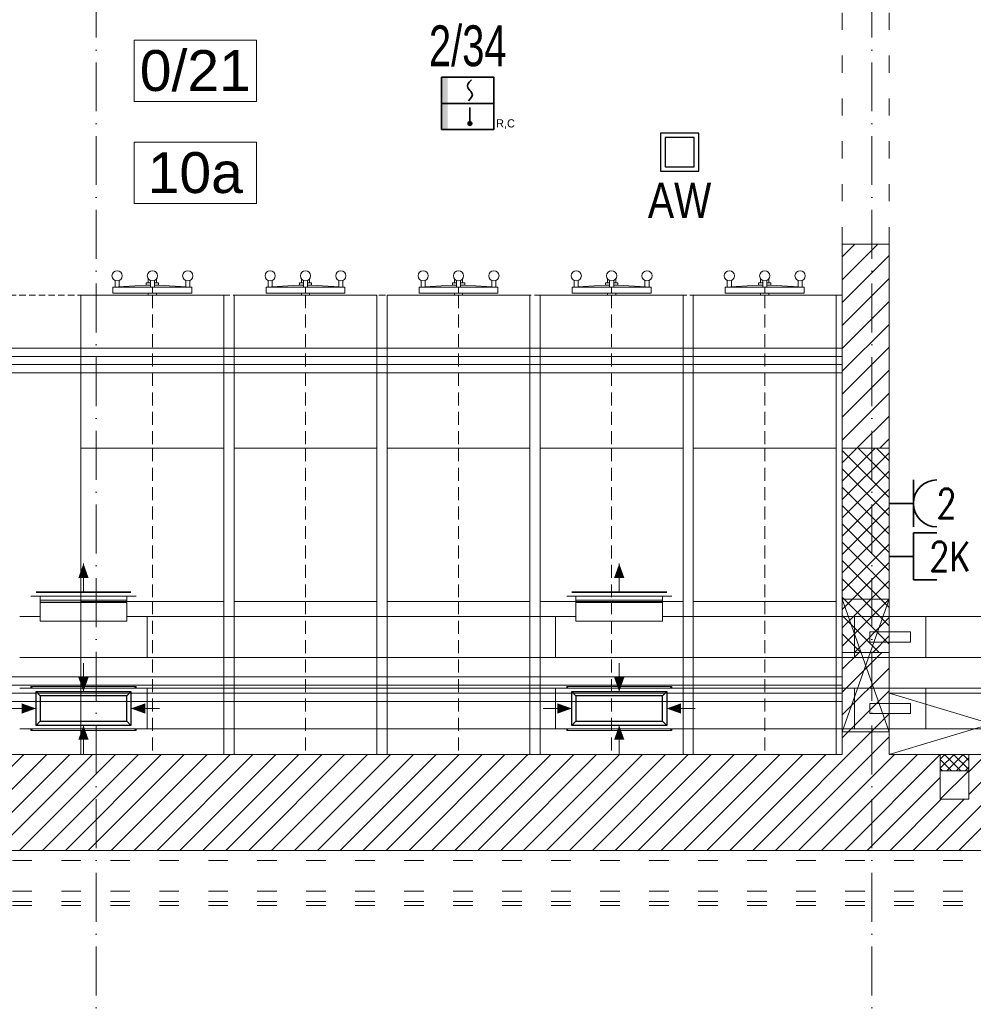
# Model space of a CAD drawing. Header units: millimetres. Extents: x 167773 to 185035, y -114105 to -66770.
# Tile 30 of 114: x 173815 to 174283, y -96891 to -96409. Entities that reach past the tile are written whole.
import ezdxf
from ezdxf.enums import TextEntityAlignment as Align

# ---------------------------------------------------------------- set-up
doc = ezdxf.new("R2010")
doc.units = ezdxf.units.MM
for name, pattern in [('ACAD_ISO03W100', [30, 12, -18]), ('ACAD_ISO10W100', [18, 12, -3, 0, -3]), ('HIDDEN', [9.525, 6.35, -3.175])]:
    doc.linetypes.add(name, pattern=pattern)
doc.layers.get('0').update_dxf_attribs({"lineweight": 9})
for name, color, linetype, lineweight in [('!obudowa', 14, 'Continuous', 9), ('a-op_text', 7, 'Continuous', 9), ('a-osie', 20, 'ACAD_ISO10W100', 9), ('b-cienka', 9, 'Continuous', 9), ('b-przebicia', 7, 'Continuous', 9), ('b-przerywana1', 9, 'ACAD_ISO03W100', 9), ('b-widokowa', 7, 'Continuous', 9), ('b-ściany', 2, 'Continuous', 9), ('c-meb_przerywana', 5, 'HIDDEN', 9), ('c-meble', 5, 'Continuous', 9), ('c-wyposażenie', 5, 'Continuous', 9), ('El_gniazda', 144, 'Continuous', 35), ('EL_Linia SSP', 240, 'Continuous', 35), ('h-hatch', 8, 'Continuous', 9)]:
    doc.layers.add(name, color=color, linetype=linetype, lineweight=lineweight)
doc.layers.add('El_Oświetlenie awaryjne', color=1, linetype='Continuous')
doc.styles.add('Arial', font='arial.ttf')
doc.styles.add('arial 0.8', font='arial.ttf', dxfattribs={"width": 0.8})
doc.styles.add('PPAB_100', font='arial.ttf', dxfattribs={"height": 18})
doc.styles.add('ROMANS', font='romans__.ttf', dxfattribs={"height": 0.2})

# ---------------------------------------------------------------- blocks, each defined once
blk = doc.blocks.new('A$C5690186C')
at = {"layer": 'EL_Linia SSP', "lineweight": 5}
h = blk.add_hatch(color=256, dxfattribs=at)
h.set_gradient(color1=(255, 0, 0), color2=(224, 0, 0), one_color=1, name='INVSPHERICAL')
h.paths.add_polyline_path([(-9.8, 0), (-9.8, 12.8), (-12.8, 12.8), (-12.8, 0)])
h.paths.add_polyline_path([(-9.8, -12.8), (-9.8, 0), (-12.8, 0), (-12.8, -12.8)])
at = {"layer": 'EL_Linia SSP'}
blk.add_hatch(color=256, dxfattribs=at).paths.add_polyline_path([(2.02, -9.84, 1), (0.15, -9.84, 1)])
at = {"layer": 'EL_Linia SSP', "color": 1, "linetype": 'Continuous'}
for p, q in [((0.11, 9.39), (0.74, 10.35)), ((0.74, 10.35), (1.79, 11.52)), ((-0.1, 8.54), (0.11, 9.39)), ((0.11, 7.68), (-0.1, 8.54)), ((0.58, 6.96), (0.11, 7.68)), ((0.74, 6.72), (0.58, 6.96)), ((1.07, 6.34), (0.74, 6.72)), ((1.07, 6.34), (1.41, 5.97)), ((1.41, 5.97), (1.57, 5.73)), ((1.57, 5.73), (2.04, 5.01)), ((2.04, 5.01), (2.25, 4.15)), ((1.41, 2.34), (0.36, 1.16)), ((2.04, 3.3), (1.41, 2.34)), ((2.25, 4.15), (2.04, 3.3))]:
    blk.add_line(p, q, dxfattribs=at)
at = {"layer": 'EL_Linia SSP'}
for p, q in [((-12.8, 0), (12.8, 0)), ((1.08, -2.06), (1.08, -9.84))]:
    blk.add_line(p, q, dxfattribs=at)
blk.add_lwpolyline([(-12.8, 12.8), (12.8, 12.8), (12.8, -12.8), (-12.8, -12.8)], close=True, dxfattribs=at)
blk.add_circle((1.08, -9.84), 0.938, dxfattribs=at)
at = {"layer": 'EL_Linia SSP', "color": 1}
blk.add_text('R,C', height=4, dxfattribs=at).set_placement((13.91, -11.8))
blk = doc.blocks.new('kanały_parter_rzut')
at = {"layer": 'h-hatch', "lineweight": -2, "extrusion": (0, 1, 1e-16)}
for p, q in [((-1123.53, 5, 4), (-1077.03, 5, 4)), ((-861.03, 5, 4), (-814.53, 5, 4)), ((-1123.53, 3, 4), (-1121.53, 3, 4)), ((-1079.03, 3, 4), (-1121.53, 3, 4)), ((-1121.53, 1, 4), (-1121.53, 3, 4)), ((-1121.53, 1, 4), (-1079.03, 1, 4)), ((-1079.03, 3, 4), (-1079.03, 1, 4)), ((-1079.03, 3, 4), (-1077.03, 3, 4)), ((-861.03, 3, 4), (-859.03, 3, 4)), ((-816.53, 3, 4), (-859.03, 3, 4)), ((-859.03, 1, 4), (-859.03, 3, 4)), ((-859.03, 1, 4), (-816.53, 1, 4)), ((-816.53, 3, 4), (-816.53, 1, 4)), ((-816.53, 3, 4), (-814.53, 3, 4))]:
    blk.add_line(p, q, dxfattribs=at)
at = {"layer": 'h-hatch', "lineweight": -3, "extrusion": (0, 1, 1e-16)}
for p, q in [((-1077.03, 5, 4), (-1123.53, 5, 4)), ((-1123.53, 5, 4), (-1077.03, 5, 4)), ((-814.53, 5, 4), (-861.03, 5, 4)), ((-861.03, 5, 4), (-814.53, 5, 4))]:
    blk.add_line(p, q, dxfattribs=at)
at = {"layer": 'h-hatch', "lineweight": -2, "extrusion": (-1e-16, 0, -1)}
for p, q in [((-1126.03, 3, 4), (-1121.53, 3, 4)), ((-1121.53, 3, 4), (-1079.03, 3, 4)), ((-1121.53, 0, 4), (-1121.53, 3, 4)), ((-1079.03, 3, 4), (-1079.03, 0, 4)), ((-1079.03, 3, 4), (-1074.53, 3, 4)), ((-863.53, 3, 4), (-859.03, 3, 4)), ((-859.03, 3, 4), (-816.53, 3, 4)), ((-859.03, 0, 4), (-859.03, 3, 4)), ((-816.53, 3, 4), (-816.53, 0, 4)), ((-816.53, 3, 4), (-812.03, 3, 4)), ((-1121.53, -7, 4), (-1121.53, 0, 4)), ((-1079.03, -9.19, 4), (-1079.03, 0, 4)), ((-859.03, -7, 4), (-859.03, 0, 4)), ((-816.53, -9.19, 4), (-816.53, 0, 4)), ((-1121.53, -7, 4), (-1131.53, -7, 4)), ((-1121.53, -7, 4), (-1121.53, -9.19, 4)), ((-1079.03, -9.19, 4), (-1121.53, -9.19, 4)), ((-1069.03, -7, 4), (-1079.03, -7, 4)), ((-1069.03, -27, 4), (-1069.03, -7, 4)), ((-1069.03, -7, 4), (-1069.03, -17, 4)), ((-869.03, -7, 4), (-1069.03, -7, 4)), ((-869.03, -17, 4), (-869.03, -7, 4)), ((-869.03, -7, 4), (-869.03, -27, 4)), ((-859.03, -7, 4), (-869.03, -7, 4)), ((-859.03, -7, 4), (-859.03, -9.19, 4)), ((-816.53, -9.19, 4), (-859.03, -9.19, 4)), ((-806.53, -7, 4), (-816.53, -7, 4)), ((-806.53, -27, 4), (-806.53, -7, 4)), ((-806.53, -7, 4), (-806.53, -17, 4)), ((-722.53, -7, 4), (-806.53, -7, 4)), ((-722.53, -17, 4), (-722.53, -7, 4)), ((-687.53, -7, 4), (-687.53, -17, 4)), ((-580.53, -7, 4), (-687.53, -7, 4)), ((-1069.03, -17, 4), (-1069.03, -27, 4)), ((-869.03, -27, 4), (-869.03, -17, 4)), ((-806.53, -17, 4), (-806.53, -27, 4)), ((-722.53, -27, 4), (-722.53, -17, 4)), ((-687.53, -17, 4), (-687.53, -27, 4)), ((-1131.53, -27, 4), (-1069.03, -27, 4)), ((-1069.03, -27, 4), (-869.03, -27, 4)), ((-869.03, -27, 4), (-806.53, -27, 4)), ((-806.53, -27, 4), (-722.53, -27, 4)), ((-687.53, -27, 4), (-580.53, -27, 4)), ((-687.53, -42, 4), (-687.53, -52, 4)), ((-580.53, -42, 4), (-687.53, -42, 4)), ((-687.53, -52, 4), (-687.53, -62, 4)), ((-687.53, -62, 4), (-580.53, -62, 4))]:
    blk.add_line(p, q, dxfattribs=at)
at = {"layer": 'h-hatch', "lineweight": -3, "extrusion": (-1e-16, 0, -1)}
for p, q in [((-1079.03, 0, 4), (-1121.53, 0, 4)), ((-816.53, 0, 4), (-859.03, 0, 4))]:
    blk.add_line(p, q, dxfattribs=at)
at = {"layer": 'h-hatch', "lineweight": -2}
for p, q in [((-722.53, -7, 4), (-722.53, -17, 4)), ((-687.53, -7, 4), (-722.53, -7, 4)), ((-687.53, -17, 4), (-687.53, -7, 4)), ((-722.53, -17, 4), (-722.53, -27, 4)), ((-695.03, -14.5, 4), (-715.03, -14.5, 4)), ((-715.03, -19.5, 4), (-715.03, -14.5, 4)), ((-695.03, -14.5, 4), (-695.03, -19.5, 4)), ((-687.53, -27, 4), (-687.53, -17, 4)), ((-715.03, -19.5, 4), (-695.03, -19.5, 4)), ((-722.53, -27, 4), (-687.53, -27, 4)), ((-722.53, -42, 4), (-722.53, -52, 4)), ((-687.53, -42, 4), (-722.53, -42, 4)), ((-687.53, -52, 4), (-687.53, -42, 4)), ((-722.53, -52, 4), (-722.53, -62, 4)), ((-695.03, -49.5, 4), (-715.03, -49.5, 4)), ((-715.03, -54.5, 4), (-715.03, -49.5, 4)), ((-695.03, -49.5, 4), (-695.03, -54.5, 4)), ((-687.53, -62, 4), (-687.53, -52, 4)), ((-715.03, -54.5, 4), (-695.03, -54.5, 4)), ((-722.53, -62, 4), (-687.53, -62, 4))]:
    blk.add_line(p, q, dxfattribs=at)
at = {"layer": 'h-hatch', "lineweight": -2, "extrusion": (1e-16, -1, 2e-16)}
for p, q in [((-1069.03, -42, 4), (-1131.53, -42, 4)), ((-1126.03, -41.25, 4), (-1125.28, -42, 4)), ((-1126.03, -41.25, 4), (-1074.53, -41.25, 4)), ((-1126.03, -42, 4), (-1126.03, -41.25, 4)), ((-1075.28, -42, 4), (-1074.53, -41.25, 4)), ((-1074.53, -41.25, 4), (-1074.53, -42, 4)), ((-1069.03, -52, 4), (-1069.03, -42, 4)), ((-1069.03, -42, 4), (-1069.03, -62, 4)), ((-1069.03, -42, 4), (-869.03, -42, 4)), ((-869.03, -62, 4), (-869.03, -42, 4)), ((-869.03, -42, 4), (-869.03, -52, 4)), ((-806.53, -42, 4), (-869.03, -42, 4)), ((-863.53, -41.25, 4), (-862.78, -42, 4)), ((-863.53, -41.25, 4), (-812.03, -41.25, 4)), ((-863.53, -42, 4), (-863.53, -41.25, 4)), ((-812.78, -42, 4), (-812.03, -41.25, 4)), ((-812.03, -41.25, 4), (-812.03, -42, 4)), ((-806.53, -52, 4), (-806.53, -42, 4)), ((-806.53, -42, 4), (-806.53, -62, 4)), ((-806.53, -42, 4), (-722.53, -42, 4)), ((-722.53, -62, 4), (-722.53, -42, 4)), ((-1069.03, -62, 4), (-1069.03, -52, 4)), ((-869.03, -52, 4), (-869.03, -62, 4)), ((-806.53, -62, 4), (-806.53, -52, 4)), ((-1131.53, -62, 4), (-1069.03, -62, 4)), ((-1126.03, -62.75, 4), (-1125.28, -62, 4)), ((-1126.03, -62.75, 4), (-1126.03, -62, 4)), ((-1074.53, -62.75, 4), (-1075.28, -62, 4)), ((-1074.53, -62, 4), (-1074.53, -62.75, 4)), ((-869.03, -62, 4), (-1069.03, -62, 4)), ((-869.03, -62, 4), (-806.53, -62, 4)), ((-863.53, -62.75, 4), (-862.78, -62, 4)), ((-863.53, -62.75, 4), (-863.53, -62, 4)), ((-812.03, -62.75, 4), (-812.78, -62, 4)), ((-812.03, -62, 4), (-812.03, -62.75, 4)), ((-722.53, -62, 4), (-806.53, -62, 4)), ((-1074.53, -62.75, 4), (-1126.03, -62.75, 4)), ((-812.03, -62.75, 4), (-863.53, -62.75, 4))]:
    blk.add_line(p, q, dxfattribs=at)
at = {"layer": 'h-hatch', "lineweight": -3, "extrusion": (-2e-16, -1e-16, -1)}
for p, q in [((-1123.53, -43.75, -16), (-1121.53, -45.75, -16)), ((-1123.53, -43.75, -16), (-1077.03, -43.75, -16)), ((-1123.53, -60.25, -16), (-1123.53, -43.75, -16)), ((-1079.03, -45.75, -16), (-1121.53, -45.75, -16)), ((-1121.53, -45.75, -16), (-1121.53, -58.25, -16)), ((-1079.03, -45.75, -16), (-1077.03, -43.75, -16)), ((-1079.03, -58.25, -16), (-1079.03, -45.75, -16)), ((-1077.03, -43.75, -16), (-1077.03, -60.25, -16)), ((-861.03, -43.75, -16), (-859.03, -45.75, -16)), ((-861.03, -43.75, -16), (-814.53, -43.75, -16)), ((-861.03, -60.25, -16), (-861.03, -43.75, -16)), ((-816.53, -45.75, -16), (-859.03, -45.75, -16)), ((-859.03, -45.75, -16), (-859.03, -58.25, -16)), ((-816.53, -45.75, -16), (-814.53, -43.75, -16)), ((-816.53, -58.25, -16), (-816.53, -45.75, -16)), ((-814.53, -43.75, -16), (-814.53, -60.25, -16)), ((-1123.53, -60.25, -16), (-1121.53, -58.25, -16)), ((-1077.03, -60.25, -16), (-1123.53, -60.25, -16)), ((-1121.53, -58.25, -16), (-1079.03, -58.25, -16)), ((-1077.03, -60.25, -16), (-1079.03, -58.25, -16)), ((-861.03, -60.25, -16), (-859.03, -58.25, -16)), ((-814.53, -60.25, -16), (-861.03, -60.25, -16)), ((-859.03, -58.25, -16), (-816.53, -58.25, -16)), ((-814.53, -60.25, -16), (-816.53, -58.25, -16))]:
    blk.add_line(p, q, dxfattribs=at)
blk = doc.blocks.new('strzalka')
at = {"layer": 'h-hatch'}
blk.add_lwpolyline([(0, 14, 0, 5, 0), (0, 7, 0, 0, 0)], format="xyseb", dxfattribs=at)
blk.add_lwpolyline([(0, 0), (0, 14)], dxfattribs=at)
blk = doc.blocks.new('AW')
for points in [[(-6.25, -6.25), (6.25, -6.25), (6.25, 6.25), (-6.25, 6.25)], [(-4.75, -4.75), (4.75, -4.75), (4.75, 4.75), (-4.75, 4.75)]]:
    blk.add_lwpolyline(points, close=True)
at = {"style": 'arial 0.8', "width": 0.8}
blk.add_text('AW', height=11.5, dxfattribs=at).set_placement((0, -10), align=Align.TOP_CENTER)
blk = doc.blocks.new('gniazdo3')
at = {"color": 0, "linetype": 'Continuous'}
blk.add_line((4.94, -4.8), (4.94, 4.8), dxfattribs=at)
at = {"color": 0}
blk.add_line((4.94, 0), (0, 0), dxfattribs=at)
at = {"color": 0, "linetype": 'Continuous', "extrusion": (0, 0, -1)}
blk.add_ellipse((9.74, 0), major_axis=(-3.39, 3.39), ratio=1, start_param=3.926993, end_param=7.068585, dxfattribs=at)
at = {"color": 0, "linetype": 'Continuous', "style": 'ROMANS', "width": 0.8, "flags": 4}
blk.add_attdef('NR', text='', height=6, dxfattribs=at).set_placement((14.48, 0), align=Align.MIDDLE_CENTER)
blk = doc.blocks.new('rj45')
at = {"linetype": 'Continuous'}
blk.add_line((11.86, -11.52), (11.86, 11.52), dxfattribs=at)
at = {"ltscale": 10}
for p, q in [((23.38, 11.52), (11.86, 11.52)), ((23.38, -11.52), (11.86, -11.52))]:
    blk.add_line(p, q, dxfattribs=at)
blk.add_line((11.86, 0), (0, 0))
at = {"linetype": 'Continuous', "style": 'ROMANS', "width": 0.8, "flags": 4}
blk.add_attdef('NR', text='', height=14.4, rotation=360, dxfattribs=at).set_placement((34.75, 0), align=Align.MIDDLE_CENTER)

msp = doc.modelspace()

# ---------------------------------------------------------------- hatches: boundary and pattern name
at = {"layer": 'h-hatch'}
h = msp.add_hatch(dxfattribs=at)
h.set_pattern_fill('ANSI31', color=256, scale=2.5, style=0)
h.paths.add_polyline_path([(174241.44, -96518.89), (174218.44, -96518.89), (174218.44, -96618.89), (174241.44, -96618.89)])
h = msp.add_hatch(dxfattribs=at)
h.set_pattern_fill('ANSI37', color=256, scale=2, style=0)
h.paths.add_polyline_path([(174218.44, -96618.89), (174241.44, -96618.89), (174241.44, -96718.89), (174218.44, -96718.89)])
h = msp.add_hatch(dxfattribs=at)
h.set_pattern_fill('ANSI31', color=256, scale=2.5, style=0)
h.paths.add_polyline_path([(174653.94, -96797.89), (174758.94, -96797.89), (174758.94, -96768.89), (174571.44, -96768.89), (174571.44, -96776.89), (174571.44, -96790.89), (174557.44, -96790.89), (174557.44, -96776.89), (174557.44, -96768.89), (174280.44, -96768.89), (174280.44, -96776.89), (174280.44, -96790.89), (174266.44, -96790.89), (174266.44, -96776.89), (174266.44, -96768.89), (174241.44, -96768.89), (174241.44, -96718.89), (174218.44, -96718.89), (174218.44, -96768.89), (173674.94, -96768.89), (173674.94, -96796.89), (173779.94, -96796.89), (173779.94, -96810.89, 0.450014), (173785.94, -96815.89), (174647.94, -96815.89, 0.450014), (174653.94, -96810.89)])
h = msp.add_hatch(dxfattribs=at)
h.set_pattern_fill('ANSI37', color=256, style=0)
h.paths.add_polyline_path([(174273.44, -96768.89), (174266.44, -96768.89), (174266.44, -96776.89), (174273.44, -96776.89)])
h.paths.add_polyline_path([(174280.44, -96768.89), (174273.44, -96768.89), (174273.44, -96776.89), (174280.44, -96776.89)])

# ---------------------------------------------------------------- linework, layer by layer
at = {"layer": '!obudowa', "linetype": 'ACAD_ISO03W100', "ltscale": 0.8}
for p, q in [((178405.44, -96815.89), (173455.44, -96815.89)), ((178405.44, -96820.89), (173455.44, -96820.89)), ((178405.44, -96835.89), (173440.44, -96835.89)), ((178405.44, -96842.89), (173433.44, -96842.89)), ((178405.44, -96840.89), (173435.44, -96840.89))]:
    msp.add_line(p, q, dxfattribs=at)
at = {"layer": 'a-op_text', "ltscale": 0.5}
for points in [[(173871.44, -96448.95), (173871.44, -96418.95), (173931.44, -96418.95), (173931.44, -96448.95)], [(173871.44, -96498.95), (173871.44, -96468.95), (173931.44, -96468.95), (173931.44, -96498.95)]]:
    msp.add_lwpolyline(points, close=True, dxfattribs=at)
at = {"layer": 'a-osie', "ltscale": 2}
for p, q in [((173852.94, -97211.89), (173852.94, -96011.89)), ((174232.94, -97211.89), (174232.94, -96011.89))]:
    msp.add_line(p, q, dxfattribs=at)
at = {"layer": 'b-cienka', "ltscale": 0.5}
for points in [[(173770.44, -96569.89), (174218.44, -96569.89), (174218.44, -96581.89), (173770.44, -96581.89)], [(173770.44, -96742.89), (174218.44, -96742.89), (174218.44, -96730.89), (173770.44, -96730.89)]]:
    msp.add_lwpolyline(points, close=True, dxfattribs=at)
at = {"layer": 'b-przebicia', "ltscale": 0.5}
for p, q in [((174241.44, -96692.89), (174218.44, -96692.89)), ((174218.44, -96692.89), (174241.44, -96757.89)), ((174218.44, -96757.89), (174241.44, -96692.89)), ((174241.44, -96757.89), (174218.44, -96757.89))]:
    msp.add_line(p, q, dxfattribs=at)
at = {"layer": 'b-przerywana1', "ltscale": 0.7}
for p, q in [((174218.44, -96518.89), (174218.44, -96318.89)), ((174241.44, -96518.89), (174241.44, -96318.89))]:
    msp.add_line(p, q, dxfattribs=at)
at = {"layer": 'b-widokowa'}
for p, q in [((174218.44, -96618.89), (174241.44, -96618.89)), ((174218.41, -96718.89), (174241.44, -96718.89)), ((174266.44, -96790.89), (174280.44, -96776.89))]:
    msp.add_line(p, q, dxfattribs=at)
at = {"layer": 'b-widokowa', "ltscale": 0.5}
for p, q in [((174280.44, -96768.89), (174266.44, -96768.89)), ((174280.44, -96776.89), (174266.44, -96776.89))]:
    msp.add_line(p, q, dxfattribs=at)
at = {"layer": 'b-ściany'}
for p, q in [((174218.44, -96518.89), (174241.44, -96518.89)), ((174218.44, -96518.89), (174218.44, -96768.89)), ((174241.44, -96518.89), (174241.44, -96768.89)), ((174218.44, -96768.89), (173674.94, -96768.89)), ((174266.44, -96768.89), (174241.44, -96768.89)), ((174266.44, -96768.89), (174266.44, -96776.89)), ((174557.44, -96768.89), (174280.44, -96768.89)), ((174280.44, -96776.89), (174280.44, -96768.89)), ((173785.94, -96815.89), (174647.94, -96815.89))]:
    msp.add_line(p, q, dxfattribs=at)
msp.add_lwpolyline([(174266.44, -96776.89), (174266.44, -96790.89), (174280.44, -96790.89), (174280.44, -96776.89)], dxfattribs=at)
at = {"layer": 'c-meb_przerywana', "color": 251, "ltscale": 0.5}
msp.add_line((174218.44, -96543.89), (173770.44, -96543.89), dxfattribs=at)
at = {"layer": 'c-meb_przerywana', "color": 251}
for p, q in [((173880.44, -96543.89), (173880.44, -96618.89)), ((173955.44, -96543.89), (173955.44, -96618.89)), ((174030.44, -96543.89), (174030.44, -96618.89)), ((174105.44, -96543.89), (174105.44, -96618.89)), ((174180.44, -96543.89), (174180.44, -96618.89)), ((173880.44, -96618.89), (173880.44, -96693.89)), ((173955.44, -96618.89), (173955.44, -96693.89)), ((174030.44, -96618.89), (174030.44, -96693.89)), ((174105.44, -96618.89), (174105.44, -96693.89)), ((174180.44, -96618.89), (174180.44, -96693.89)), ((173880.44, -96693.89), (173880.44, -96768.89)), ((173955.44, -96693.89), (173955.44, -96768.89)), ((174030.44, -96693.89), (174030.44, -96768.89)), ((174105.44, -96693.89), (174105.44, -96768.89)), ((174180.44, -96693.89), (174180.44, -96768.89))]:
    msp.add_line(p, q, dxfattribs=at)
at = {"layer": 'c-meble', "color": 251, "ltscale": 0.5}
for p, q in [((173877.24, -96538.89), (173861.12, -96539.89)), ((173862.12, -96536.68), (173862.12, -96539.78)), ((173864.12, -96536.68), (173864.12, -96539.55)), ((173879.44, -96538.89), (173877.24, -96538.89)), ((173877.44, -96537.89), (173877.44, -96538.89)), ((173879.44, -96537.89), (173877.44, -96537.89)), ((173878.44, -96535.89), (173878.44, -96537.89)), ((173879.44, -96536.68), (173879.44, -96539.89)), ((173881.44, -96536.68), (173881.44, -96539.89)), ((173883.44, -96537.89), (173881.44, -96537.89)), ((173883.44, -96538.89), (173881.44, -96538.89)), ((173882.44, -96535.89), (173882.44, -96537.89)), ((173883.44, -96537.89), (173883.44, -96538.89)), ((173899.76, -96539.89), (173883.44, -96538.89)), ((173896.76, -96536.68), (173896.76, -96539.74)), ((173898.76, -96536.68), (173898.76, -96539.84)), ((173952.24, -96538.89), (173936.12, -96539.89)), ((173937.12, -96536.68), (173937.12, -96539.78)), ((173939.12, -96536.68), (173939.12, -96539.55)), ((173954.44, -96538.89), (173952.24, -96538.89)), ((173952.44, -96537.89), (173952.44, -96538.89)), ((173954.44, -96537.89), (173952.44, -96537.89)), ((173953.44, -96535.89), (173953.44, -96537.89)), ((173954.44, -96536.68), (173954.44, -96539.89)), ((173956.44, -96536.68), (173956.44, -96539.89)), ((173958.44, -96537.89), (173956.44, -96537.89)), ((173958.44, -96538.89), (173956.44, -96538.89)), ((173957.44, -96535.89), (173957.44, -96537.89)), ((173958.44, -96537.89), (173958.44, -96538.89)), ((173974.76, -96539.89), (173958.44, -96538.89)), ((173971.76, -96536.68), (173971.76, -96539.74)), ((173973.76, -96536.68), (173973.76, -96539.84)), ((174027.24, -96538.89), (174011.12, -96539.89)), ((174012.12, -96536.68), (174012.12, -96539.78)), ((174014.12, -96536.68), (174014.12, -96539.55)), ((174029.44, -96538.89), (174027.24, -96538.89)), ((174027.44, -96537.89), (174027.44, -96538.89)), ((174029.44, -96537.89), (174027.44, -96537.89)), ((174028.44, -96535.89), (174028.44, -96537.89)), ((174029.44, -96536.68), (174029.44, -96539.89)), ((174031.44, -96536.68), (174031.44, -96539.89)), ((174033.44, -96537.89), (174031.44, -96537.89)), ((174033.44, -96538.89), (174031.44, -96538.89)), ((174032.44, -96535.89), (174032.44, -96537.89)), ((174033.44, -96537.89), (174033.44, -96538.89)), ((174049.76, -96539.89), (174033.44, -96538.89)), ((174046.76, -96536.68), (174046.76, -96539.74)), ((174048.76, -96536.68), (174048.76, -96539.84)), ((174102.24, -96538.89), (174086.12, -96539.89)), ((174087.12, -96536.68), (174087.12, -96539.78)), ((174089.12, -96536.68), (174089.12, -96539.55)), ((174104.44, -96538.89), (174102.24, -96538.89)), ((174102.44, -96537.89), (174102.44, -96538.89)), ((174104.44, -96537.89), (174102.44, -96537.89)), ((174103.44, -96535.89), (174103.44, -96537.89)), ((174104.44, -96536.68), (174104.44, -96539.89)), ((174106.44, -96536.68), (174106.44, -96539.89)), ((174108.44, -96537.89), (174106.44, -96537.89)), ((174108.44, -96538.89), (174106.44, -96538.89)), ((174107.44, -96535.89), (174107.44, -96537.89)), ((174108.44, -96537.89), (174108.44, -96538.89)), ((174124.76, -96539.89), (174108.44, -96538.89)), ((174121.76, -96536.68), (174121.76, -96539.74)), ((174123.76, -96536.68), (174123.76, -96539.84)), ((174177.24, -96538.89), (174161.12, -96539.89)), ((174162.12, -96536.68), (174162.12, -96539.78)), ((174164.12, -96536.68), (174164.12, -96539.55)), ((174179.44, -96538.89), (174177.24, -96538.89)), ((174177.44, -96537.89), (174177.44, -96538.89)), ((174179.44, -96537.89), (174177.44, -96537.89)), ((174178.44, -96535.89), (174178.44, -96537.89)), ((174179.44, -96536.68), (174179.44, -96539.89)), ((174181.44, -96536.68), (174181.44, -96539.89)), ((174183.44, -96537.89), (174181.44, -96537.89)), ((174183.44, -96538.89), (174181.44, -96538.89)), ((174182.44, -96535.89), (174182.44, -96537.89)), ((174183.44, -96537.89), (174183.44, -96538.89)), ((174199.76, -96539.89), (174183.44, -96538.89)), ((174196.76, -96536.68), (174196.76, -96539.74)), ((174198.76, -96536.68), (174198.76, -96539.84)), ((173899.76, -96539.89), (173861.12, -96539.89)), ((173861.12, -96539.89), (173861.12, -96542.89)), ((173899.76, -96542.89), (173861.12, -96542.89)), ((173878.44, -96542.89), (173878.44, -96543.89)), ((173882.44, -96543.89), (173878.44, -96543.89)), ((173880.44, -96542.89), (173880.44, -96539.89)), ((173882.44, -96542.89), (173882.44, -96543.89)), ((173899.76, -96539.89), (173899.76, -96542.89)), ((173974.76, -96539.89), (173936.12, -96539.89)), ((173936.12, -96539.89), (173936.12, -96542.89)), ((173974.76, -96542.89), (173936.12, -96542.89)), ((173953.44, -96542.89), (173953.44, -96543.89)), ((173957.44, -96543.89), (173953.44, -96543.89)), ((173955.44, -96542.89), (173955.44, -96539.89)), ((173957.44, -96542.89), (173957.44, -96543.89)), ((173974.76, -96539.89), (173974.76, -96542.89)), ((174049.76, -96539.89), (174011.12, -96539.89)), ((174011.12, -96539.89), (174011.12, -96542.89)), ((174049.76, -96542.89), (174011.12, -96542.89)), ((174028.44, -96542.89), (174028.44, -96543.89)), ((174032.44, -96543.89), (174028.44, -96543.89)), ((174030.44, -96542.89), (174030.44, -96539.89)), ((174032.44, -96542.89), (174032.44, -96543.89)), ((174049.76, -96539.89), (174049.76, -96542.89)), ((174124.76, -96539.89), (174086.12, -96539.89)), ((174086.12, -96539.89), (174086.12, -96542.89)), ((174124.76, -96542.89), (174086.12, -96542.89)), ((174103.44, -96542.89), (174103.44, -96543.89)), ((174107.44, -96543.89), (174103.44, -96543.89)), ((174105.44, -96542.89), (174105.44, -96539.89)), ((174107.44, -96542.89), (174107.44, -96543.89)), ((174124.76, -96539.89), (174124.76, -96542.89)), ((174199.76, -96539.89), (174161.12, -96539.89)), ((174161.12, -96539.89), (174161.12, -96542.89)), ((174199.76, -96542.89), (174161.12, -96542.89)), ((174178.44, -96542.89), (174178.44, -96543.89)), ((174182.44, -96543.89), (174178.44, -96543.89)), ((174180.44, -96542.89), (174180.44, -96539.89)), ((174182.44, -96542.89), (174182.44, -96543.89)), ((174199.76, -96539.89), (174199.76, -96542.89))]:
    msp.add_line(p, q, dxfattribs=at)
for centre in [(173863.12, -96534.39), (173880.44, -96534.39), (173897.76, -96534.39), (173938.12, -96534.39), (173955.44, -96534.39), (173972.76, -96534.39), (174013.12, -96534.39), (174030.44, -96534.39), (174047.76, -96534.39), (174088.12, -96534.39), (174105.44, -96534.39), (174122.76, -96534.39), (174163.12, -96534.39), (174180.44, -96534.39), (174197.76, -96534.39)]:
    msp.add_circle(centre, 2.5, dxfattribs=at)
at = {"layer": 'c-wyposażenie', "color": 251, "ltscale": 0.5}
for p, q in [((174218.44, -96573.89), (173770.44, -96573.89)), ((174218.44, -96577.89), (173770.44, -96577.89)), ((174218.44, -96734.89), (173770.44, -96734.89)), ((174218.44, -96738.89), (173770.44, -96738.89))]:
    msp.add_line(p, q, dxfattribs=at)
at = {"layer": 'c-wyposażenie', "color": 251}
msp.add_line((174741.44, -96738.89), (174241.44, -96738.89), dxfattribs=at)
for points in [[(173845.44, -96618.89), (173915.44, -96618.89), (173915.44, -96543.89), (173845.44, -96543.89)], [(173920.44, -96618.89), (173990.44, -96618.89), (173990.44, -96543.89), (173920.44, -96543.89)], [(173995.44, -96618.89), (174065.44, -96618.89), (174065.44, -96543.89), (173995.44, -96543.89)], [(174070.44, -96618.89), (174140.44, -96618.89), (174140.44, -96543.89), (174070.44, -96543.89)], [(174145.44, -96618.89), (174215.44, -96618.89), (174215.44, -96543.89), (174145.44, -96543.89)], [(173845.44, -96693.89), (173915.44, -96693.89), (173915.44, -96618.89), (173845.44, -96618.89)], [(173920.44, -96693.89), (173990.44, -96693.89), (173990.44, -96618.89), (173920.44, -96618.89)], [(173995.44, -96693.89), (174065.44, -96693.89), (174065.44, -96618.89), (173995.44, -96618.89)], [(174070.44, -96693.89), (174140.44, -96693.89), (174140.44, -96618.89), (174070.44, -96618.89)], [(174145.44, -96693.89), (174215.44, -96693.89), (174215.44, -96618.89), (174145.44, -96618.89)], [(173845.44, -96768.89), (173915.44, -96768.89), (173915.44, -96693.89), (173845.44, -96693.89)], [(173920.44, -96768.89), (173990.44, -96768.89), (173990.44, -96693.89), (173920.44, -96693.89)], [(173995.44, -96768.89), (174065.44, -96768.89), (174065.44, -96693.89), (173995.44, -96693.89)], [(174070.44, -96768.89), (174140.44, -96768.89), (174140.44, -96693.89), (174070.44, -96693.89)], [(174145.44, -96768.89), (174215.44, -96768.89), (174215.44, -96693.89), (174145.44, -96693.89)]]:
    msp.add_lwpolyline(points, close=True, dxfattribs=at)
for points in [[(174241.44, -96738.89), (174341.44, -96768.89)], [(174241.44, -96768.89), (174341.44, -96738.89)]]:
    msp.add_lwpolyline(points, dxfattribs=at)

# ---------------------------------------------------------------- block references
at = {"layer": 'El_gniazda'}
ref = msp.add_blockref('gniazdo3', (174241.44, -96645.89), dxfattribs=dict(at, xscale=2.399999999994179, yscale=2.399999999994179, zscale=2.399999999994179))
ref.add_attrib('NR', '2', dxfattribs={"linetype": 'Continuous', "height": 14.4, "style": 'ROMANS', "width": 0.8}).set_placement((174269.46, -96645.89), align=Align.MIDDLE_CENTER)
ref = msp.add_blockref('rj45', (174241.44, -96671.89), dxfattribs=at)
ref.add_attrib('NR', '2K', dxfattribs={"layer": '0', "linetype": 'Continuous', "height": 14.4, "rotation": 360, "style": 'ROMANS', "width": 0.8}).set_placement((174271.19, -96671.89), align=Align.MIDDLE_CENTER)
at = {"layer": 'EL_Linia SSP'}
msp.add_blockref('A$C5690186C', (174034.94, -96449.89), dxfattribs=at)
at = {"layer": 'El_Oświetlenie awaryjne', "xscale": 1.5, "yscale": 1.5, "zscale": 1.5}
msp.add_blockref('AW', (174138.72, -96473.79), dxfattribs=at)
at = {"layer": 'h-hatch'}
for name, p in [('strzalka', (173846.66, -96689.39)), ('strzalka', (174109.16, -96689.39)), ('kanały_parter_rzut', (174946.94, -96694.39)), ('strzalka', (173846.66, -96768.64)), ('strzalka', (174109.16, -96768.64))]:
    msp.add_blockref(name, p, dxfattribs=at)
at = {"layer": 'h-hatch', "xscale": -1}
for p, rotation in [((173846.66, -96724.14), 180), ((174109.16, -96724.14), 180), ((173809.41, -96746.39), 270), ((174071.91, -96746.39), 270)]:
    msp.add_blockref('strzalka', p, dxfattribs=dict(at, rotation=rotation))
at = {"layer": 'h-hatch', "rotation": 90}
for p in [(173883.91, -96746.39), (174146.41, -96746.39)]:
    msp.add_blockref('strzalka', p, dxfattribs=at)

# ---------------------------------------------------------------- texts
at = {"layer": 'a-op_text', "ltscale": 0.5, "char_height": 20, "width": 60, "attachment_point": 5, "style": 'PPAB_100'}
for s, insert in [('0/{\\fArial|b0|i0|c238|p34;21}', (173901.44, -96433.95)), ('{\\fArial|b0|i0|c238|p34;10a}', (173901.44, -96483.95))]:
    msp.add_mtext(s, dxfattribs=dict(at, insert=insert))
at = {"layer": 'EL_Linia SSP', "style": 'Arial', "width": 0.7}
msp.add_text('2/34', height=20, dxfattribs=at).set_placement((174034.94, -96431.68), align=Align.CENTER)

doc.saveas('drawing.dxf')
